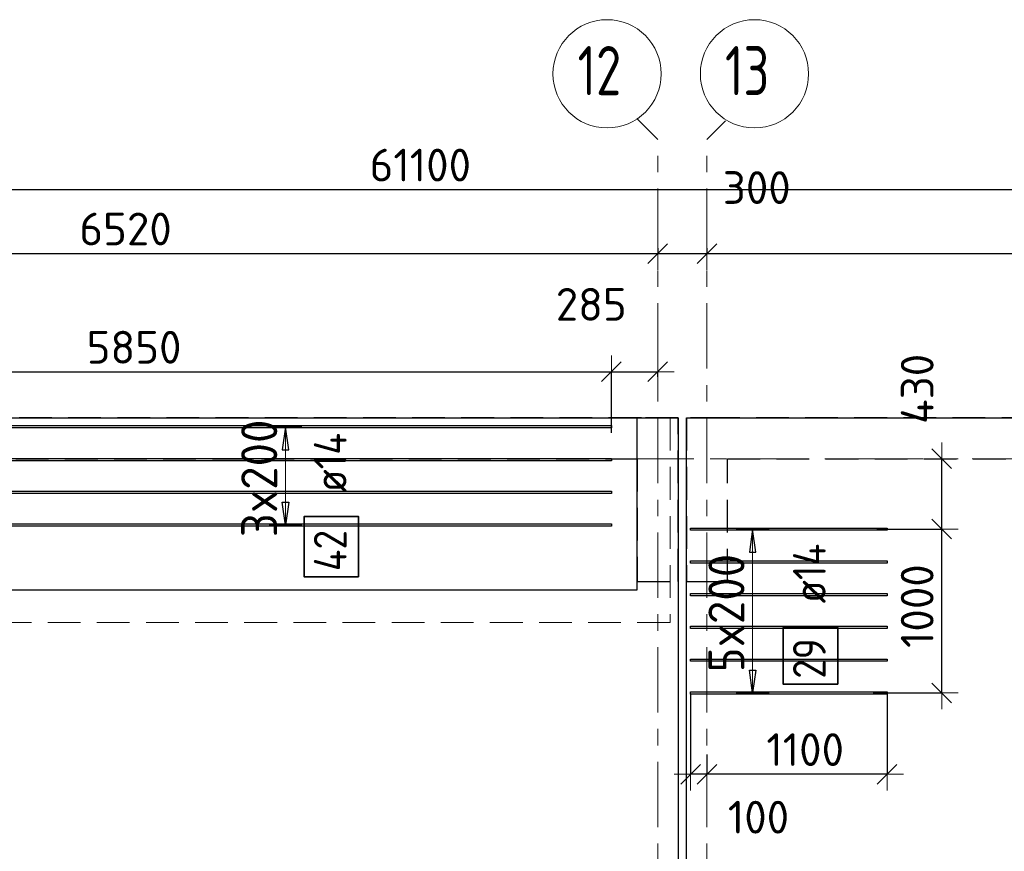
# Model space of a CAD drawing. Header units: metres. Extents: x -38 to 100, y -15 to 19.
# Tile 22 of 63: x 28.65 to 34.67, y 14 to 19.08. Entities that reach past the tile are written whole.
import ezdxf

# ---------------------------------------------------------------- set-up
doc = ezdxf.new("R2010")
doc.units = ezdxf.units.M
doc.header["$PDMODE"] = 65
for name, pattern in [('______11', [0.5, 0.4, -0.05, 0, -0.05]), ('______2', [0.27, 0.2, -0.07]), ('______5', [1.1, 0.8, -0.1, 0.1, -0.1])]:
    doc.linetypes.add(name, pattern=pattern)
for name, color, linetype, lineweight in [('XR$2$Осевая линия (1)', 7, '______5', 13), ('XR$2$Размерная линия (1)', 7, 'Continuous', 13), ('XR$3$Перекрытие (1)', 7, 'Continuous', 35), ('XR$3$Перекрытие (2)', 7, 'Continuous', 35), ('XR$3$Размерная линия (1)', 7, 'Continuous', 13), ('XR$5$Стена (1)', 7, 'Continuous', 35)]:
    doc.layers.add(name, color=color, linetype=linetype, lineweight=lineweight)
doc.layers.add('XR$3$Арм.стержн.Доп. Арм верхн.зоны Х', color=7, linetype='Continuous', lineweight=35, true_color=0x8c8cff)
doc.styles.add('ISOCPEUR', font='txt')
doc.dimstyles.new('DIMSTYLE_3', dxfattribs={"dimtxt": 0.2, "dimasz": 0.2, "dimexe": 0, "dimexo": 0, "dimgap": 0.1, "dimtad": 2, "dimdec": 0, "dimlfac": 1000, "dimrnd": 5, "dimzin": 12, "dimdsep": 46, "dimtxsty": 'ISOCPEUR', "dimblk1": 'ALL_ML_STRICH', "dimblk2": 'ALL_ML_STRICH', "dimsah": 1, "dimcen": 0, "dimclrd": 7, "dimclre": 256, "dimclrt": 7, "dimadec": 0, "dimazin": 0, "dimtfac": 1, "dimtdec": 0, "dimtix": 1, "dimtmove": 2, "dimatfit": 3, "dimfxl": 0, "dimtzin": 0, "dimlwd": 0, "dimlwe": -3, "dimarcsym": 0})
doc.dimstyles.new('DIMSTYLE_5', dxfattribs={"dimtxt": 0.2, "dimasz": 0.2, "dimexe": 0, "dimexo": 0, "dimgap": 0.1, "dimtad": 2, "dimdec": 0, "dimlfac": 1000, "dimrnd": 5, "dimzin": 12, "dimdsep": 46, "dimtxsty": 'ISOCPEUR', "dimblk1": 'ALL_ML_STRICH', "dimblk2": 'ALL_ML_STRICH', "dimsah": 1, "dimcen": 0, "dimclrd": 7, "dimclre": 256, "dimclrt": 7, "dimadec": 0, "dimazin": 0, "dimtfac": 1, "dimtdec": 0, "dimtix": 1, "dimtmove": 2, "dimatfit": 3, "dimfxl": 0, "dimtvp": 1.2, "dimtzin": 0, "dimlwd": 0, "dimlwe": -3, "dimarcsym": 0})
doc.dimstyles.new('DIMSTYLE_6', dxfattribs={"dimtxt": 0.2, "dimasz": 0.2, "dimexe": 0, "dimexo": 0, "dimgap": 0.1, "dimtad": 2, "dimdec": 0, "dimlfac": 1000, "dimrnd": 5, "dimzin": 12, "dimdsep": 46, "dimtxsty": 'ISOCPEUR', "dimblk1": 'ALL_ML_STRICH', "dimblk2": 'ALL_ML_STRICH', "dimsah": 1, "dimcen": 0, "dimclrd": 7, "dimclre": 256, "dimclrt": 7, "dimadec": 0, "dimazin": 0, "dimtfac": 1, "dimtdec": 0, "dimtix": 1, "dimtmove": 2, "dimatfit": 3, "dimfxl": 0, "dimtvp": 1.2, "dimtzin": 0, "dimlwd": 0, "dimlwe": -3, "dimarcsym": 0})

# ---------------------------------------------------------------- blocks, each defined once
blk = doc.blocks.new('ALL_ML_STRICH')
at = {"color": 0, "linetype": 'ByBlock', "lineweight": -2}
for p, q in [((0, -0.5), (0, 0.5)), ((-1, 0), (0.5, 0)), ((-0.3, -0.3), (0.3, 0.3))]:
    blk.add_line(p, q, dxfattribs=at)
blk = doc.blocks.new('*D19')
at = {"layer": 'DEFPOINTS', "color": 7, "linetype": 'Continuous', "lineweight": 13, "transparency": 33554687}
for p in [(0.5, 18.0429), (0.5, 17.9468), (61.6, 17.1197)]:
    blk.add_point(p, dxfattribs=at)
at = {"layer": 'XR$2$Размерная линия (1)', "color": 9, "linetype": 'Continuous', "lineweight": -2, "true_color": 0xc7c7c7, "transparency": 33554687}
for p, q in [((0.5, 17.9668), (0.5, 18.0429)), ((61.6, 17.1397), (61.6, 18.0429))]:
    blk.add_line(p, q, dxfattribs=at)
at = {"layer": 'XR$2$Размерная линия (1)', "color": 7, "linetype": 'Continuous', "lineweight": -2, "transparency": 33554687}
blk.add_line((0.5, 18.0429), (61.6, 18.0429), dxfattribs=at)
at = {"layer": 'XR$2$Размерная линия (1)', "color": 7, "linetype": 'Continuous', "lineweight": 13, "transparency": 33554687, "xscale": 0.2, "yscale": 0.2, "zscale": 0.2, "rotation": 180}
blk.add_blockref('ALL_ML_STRICH', (0.5, 18.0429), dxfattribs=at)
at = {"layer": 'XR$2$Размерная линия (1)', "color": 7, "linetype": 'Continuous', "lineweight": 13, "transparency": 33554687, "xscale": 0.2, "yscale": 0.2, "zscale": 0.2}
blk.add_blockref('ALL_ML_STRICH', (61.6, 18.0429), dxfattribs=at)
at = {"layer": 'XR$2$Размерная линия (1)', "color": 7, "linetype": 'Continuous', "lineweight": 13, "transparency": 33554687, "insert": (31.1, 18.1929), "char_height": 0.2, "width": 1, "attachment_point": 5, "style": 'ISOCPEUR'}
blk.add_mtext('\\A1;{61100}', dxfattribs=at)
blk = doc.blocks.new('*D26')
at = {"layer": 'DEFPOINTS', "color": 7, "linetype": 'Continuous', "lineweight": 13, "transparency": 33554687}
for p in [(26.03, 17.949), (32.55, 17.7052), (26.03, 17.6528)]:
    blk.add_point(p, dxfattribs=at)
at = {"layer": 'XR$2$Размерная линия (1)', "color": 9, "linetype": 'Continuous', "lineweight": -2, "true_color": 0xc7c7c7, "transparency": 33554687}
for p, q in [((26.03, 17.929), (26.03, 17.6528)), ((32.55, 17.6852), (32.55, 17.6528))]:
    blk.add_line(p, q, dxfattribs=at)
at = {"layer": 'XR$2$Размерная линия (1)', "color": 7, "linetype": 'Continuous', "lineweight": -2, "transparency": 33554687}
blk.add_line((26.03, 17.6528), (32.55, 17.6528), dxfattribs=at)
at = {"layer": 'XR$2$Размерная линия (1)', "color": 7, "linetype": 'Continuous', "lineweight": 13, "transparency": 33554687, "xscale": 0.2, "yscale": 0.2, "zscale": 0.2, "rotation": 180}
blk.add_blockref('ALL_ML_STRICH', (26.03, 17.6528), dxfattribs=at)
at = {"layer": 'XR$2$Размерная линия (1)', "color": 7, "linetype": 'Continuous', "lineweight": 13, "transparency": 33554687, "xscale": 0.2, "yscale": 0.2, "zscale": 0.2}
blk.add_blockref('ALL_ML_STRICH', (32.55, 17.6528), dxfattribs=at)
at = {"layer": 'XR$2$Размерная линия (1)', "color": 7, "linetype": 'Continuous', "lineweight": 13, "transparency": 33554687, "insert": (29.3, 17.8028), "char_height": 0.2, "width": 0.8, "attachment_point": 5, "style": 'ISOCPEUR'}
blk.add_mtext('\\A1;{6520}', dxfattribs=at)
blk = doc.blocks.new('*D27')
at = {"layer": 'DEFPOINTS', "color": 7, "linetype": 'Continuous', "lineweight": 13, "transparency": 33554687}
for p in [(32.55, 17.7052), (32.85, 17.7052), (32.55, 17.6528)]:
    blk.add_point(p, dxfattribs=at)
at = {"layer": 'XR$2$Размерная линия (1)', "color": 9, "linetype": 'Continuous', "lineweight": -2, "true_color": 0xc7c7c7, "transparency": 33554687}
for p, q in [((32.55, 17.6852), (32.55, 17.6528)), ((32.85, 17.6852), (32.85, 17.6528))]:
    blk.add_line(p, q, dxfattribs=at)
at = {"layer": 'XR$2$Размерная линия (1)', "color": 7, "linetype": 'Continuous', "lineweight": -2, "transparency": 33554687}
blk.add_line((32.55, 17.6528), (32.85, 17.6528), dxfattribs=at)
at = {"layer": 'XR$2$Размерная линия (1)', "color": 7, "linetype": 'Continuous', "lineweight": 13, "transparency": 33554687, "xscale": 0.2, "yscale": 0.2, "zscale": 0.2, "rotation": 180}
blk.add_blockref('ALL_ML_STRICH', (32.55, 17.6528), dxfattribs=at)
at = {"layer": 'XR$2$Размерная линия (1)', "color": 7, "linetype": 'Continuous', "lineweight": 13, "transparency": 33554687, "xscale": 0.2, "yscale": 0.2, "zscale": 0.2}
blk.add_blockref('ALL_ML_STRICH', (32.85, 17.6528), dxfattribs=at)
at = {"layer": 'XR$2$Размерная линия (1)', "color": 7, "linetype": 'Continuous', "lineweight": 13, "transparency": 33554687, "insert": (33.1543, 18.0554), "char_height": 0.2, "width": 0.6, "attachment_point": 5, "style": 'ISOCPEUR'}
blk.add_mtext('\\A1;{300}', dxfattribs=at)
blk = doc.blocks.new('*D28')
at = {"layer": 'DEFPOINTS', "color": 7, "linetype": 'Continuous', "lineweight": 13, "transparency": 33554687}
for p in [(38.7, 17.7556), (32.85, 17.7052), (32.85, 17.6528)]:
    blk.add_point(p, dxfattribs=at)
at = {"layer": 'XR$2$Размерная линия (1)', "color": 9, "linetype": 'Continuous', "lineweight": -2, "true_color": 0xc7c7c7, "transparency": 33554687}
for p, q in [((32.85, 17.6852), (32.85, 17.6528)), ((38.7, 17.7356), (38.7, 17.6528))]:
    blk.add_line(p, q, dxfattribs=at)
at = {"layer": 'XR$2$Размерная линия (1)', "color": 7, "linetype": 'Continuous', "lineweight": -2, "transparency": 33554687}
blk.add_line((32.85, 17.6528), (38.7, 17.6528), dxfattribs=at)
at = {"layer": 'XR$2$Размерная линия (1)', "color": 7, "linetype": 'Continuous', "lineweight": 13, "transparency": 33554687, "xscale": 0.2, "yscale": 0.2, "zscale": 0.2, "rotation": 180}
blk.add_blockref('ALL_ML_STRICH', (32.85, 17.6528), dxfattribs=at)
at = {"layer": 'XR$2$Размерная линия (1)', "color": 7, "linetype": 'Continuous', "lineweight": 13, "transparency": 33554687, "xscale": 0.2, "yscale": 0.2, "zscale": 0.2}
blk.add_blockref('ALL_ML_STRICH', (38.7, 17.6528), dxfattribs=at)
at = {"layer": 'XR$2$Размерная линия (1)', "color": 7, "linetype": 'Continuous', "lineweight": 13, "transparency": 33554687, "insert": (35.785, 17.8028), "char_height": 0.2, "width": 0.8, "attachment_point": 5, "style": 'ISOCPEUR'}
blk.add_mtext('\\A1;{5850}', dxfattribs=at)
blk = doc.blocks.new('*D154')
at = {"layer": 'DEFPOINTS', "color": 7, "linetype": 'Continuous', "lineweight": 13, "transparency": 33554687}
for p in [(26.4169, 16.9306), (32.2669, 16.5372), (26.4169, 16.4859)]:
    blk.add_point(p, dxfattribs=at)
at = {"layer": 'XR$3$Размерная линия (1)', "color": 9, "linetype": 'Continuous', "lineweight": -2, "true_color": 0xc7c7c7, "transparency": 33554687}
for p, q in [((26.4169, 16.5059), (26.4169, 16.9306)), ((32.2669, 16.5572), (32.2669, 16.9306))]:
    blk.add_line(p, q, dxfattribs=at)
at = {"layer": 'XR$3$Размерная линия (1)', "color": 7, "linetype": 'Continuous', "lineweight": -2, "transparency": 33554687}
blk.add_line((26.4169, 16.9306), (32.2669, 16.9306), dxfattribs=at)
at = {"layer": 'XR$3$Размерная линия (1)', "color": 7, "linetype": 'Continuous', "lineweight": 13, "transparency": 33554687, "xscale": 0.2, "yscale": 0.2, "zscale": 0.2, "rotation": 180}
blk.add_blockref('ALL_ML_STRICH', (26.4169, 16.9306), dxfattribs=at)
at = {"layer": 'XR$3$Размерная линия (1)', "color": 7, "linetype": 'Continuous', "lineweight": 13, "transparency": 33554687, "xscale": 0.2, "yscale": 0.2, "zscale": 0.2}
blk.add_blockref('ALL_ML_STRICH', (32.2669, 16.9306), dxfattribs=at)
at = {"layer": 'XR$3$Размерная линия (1)', "color": 7, "linetype": 'Continuous', "lineweight": 13, "transparency": 33554687, "insert": (29.3519, 17.0806), "char_height": 0.2, "width": 0.8, "attachment_point": 5, "style": 'ISOCPEUR'}
blk.add_mtext('\\A1;{5850}', dxfattribs=at)
blk = doc.blocks.new('*D155')
at = {"layer": 'DEFPOINTS', "color": 7, "linetype": 'Continuous', "lineweight": 13, "transparency": 33554687}
for p in [(32.2669, 16.9306), (32.55, 16.8793), (32.2669, 16.5372)]:
    blk.add_point(p, dxfattribs=at)
at = {"layer": 'XR$3$Размерная линия (1)', "color": 9, "linetype": 'Continuous', "lineweight": -2, "true_color": 0xc7c7c7, "transparency": 33554687}
for p, q in [((32.2669, 16.5572), (32.2669, 16.9306)), ((32.55, 16.8993), (32.55, 16.9306))]:
    blk.add_line(p, q, dxfattribs=at)
at = {"layer": 'XR$3$Размерная линия (1)', "color": 7, "linetype": 'Continuous', "lineweight": -2, "transparency": 33554687}
blk.add_line((32.2669, 16.9306), (32.55, 16.9306), dxfattribs=at)
at = {"layer": 'XR$3$Размерная линия (1)', "color": 7, "linetype": 'Continuous', "lineweight": 13, "transparency": 33554687, "xscale": 0.2, "yscale": 0.2, "zscale": 0.2, "rotation": 180}
blk.add_blockref('ALL_ML_STRICH', (32.2669, 16.9306), dxfattribs=at)
at = {"layer": 'XR$3$Размерная линия (1)', "color": 7, "linetype": 'Continuous', "lineweight": 13, "transparency": 33554687, "xscale": 0.2, "yscale": 0.2, "zscale": 0.2}
blk.add_blockref('ALL_ML_STRICH', (32.55, 16.9306), dxfattribs=at)
at = {"layer": 'XR$3$Размерная линия (1)', "color": 7, "linetype": 'Continuous', "lineweight": 13, "transparency": 33554687, "insert": (32.1436, 17.3425), "char_height": 0.2, "width": 0.6, "attachment_point": 5, "style": 'ISOCPEUR'}
blk.add_mtext('\\A1;{285}', dxfattribs=at)
blk = doc.blocks.new('*D170')
at = {"layer": 'DEFPOINTS', "color": 7, "linetype": 'Continuous', "lineweight": 13, "transparency": 33554687}
for p in [(33.8679, 15.97), (33.846, 14.97), (34.2838, 14.97)]:
    blk.add_point(p, dxfattribs=at)
at = {"layer": 'XR$3$Размерная линия (1)', "color": 9, "linetype": 'Continuous', "lineweight": -2, "true_color": 0xc7c7c7, "transparency": 33554687}
for p, q in [((33.8879, 15.97), (34.2838, 15.97)), ((33.866, 14.97), (34.2838, 14.97))]:
    blk.add_line(p, q, dxfattribs=at)
at = {"layer": 'XR$3$Размерная линия (1)', "color": 7, "linetype": 'Continuous', "lineweight": -2, "transparency": 33554687}
blk.add_line((34.2838, 14.97), (34.2838, 15.97), dxfattribs=at)
at = {"layer": 'XR$3$Размерная линия (1)', "color": 7, "linetype": 'Continuous', "lineweight": 13, "transparency": 33554687, "xscale": 0.2, "yscale": 0.2, "zscale": 0.2}
for p, rotation in [((34.2838, 15.97), 90), ((34.2838, 14.97), 270)]:
    blk.add_blockref('ALL_ML_STRICH', p, dxfattribs=dict(at, rotation=rotation))
at = {"layer": 'XR$3$Размерная линия (1)', "color": 7, "linetype": 'Continuous', "lineweight": 13, "transparency": 33554687, "insert": (34.1338, 15.5), "char_height": 0.2, "width": 0.8, "attachment_point": 5, "rotation": 90, "style": 'ISOCPEUR'}
blk.add_mtext('\\A1;{1000}', dxfattribs=at)
blk = doc.blocks.new('*D171')
at = {"layer": 'DEFPOINTS', "color": 7, "linetype": 'Continuous', "lineweight": 13, "transparency": 33554687}
for p in [(34.2893, 16.4), (33.8679, 15.97), (34.2838, 15.97)]:
    blk.add_point(p, dxfattribs=at)
at = {"layer": 'XR$3$Размерная линия (1)', "color": 9, "linetype": 'Continuous', "lineweight": -2, "true_color": 0xc7c7c7, "transparency": 33554687}
for p, q in [((34.2838, 16.4), (34.2838, 16.4)), ((33.8879, 15.97), (34.2838, 15.97))]:
    blk.add_line(p, q, dxfattribs=at)
at = {"layer": 'XR$3$Размерная линия (1)', "color": 7, "linetype": 'Continuous', "lineweight": -2, "transparency": 33554687}
blk.add_line((34.2838, 15.97), (34.2838, 16.4), dxfattribs=at)
at = {"layer": 'XR$3$Размерная линия (1)', "color": 7, "linetype": 'Continuous', "lineweight": 13, "transparency": 33554687, "xscale": 0.2, "yscale": 0.2, "zscale": 0.2}
for p, rotation in [((34.2838, 16.4), 90), ((34.2838, 15.97), 270)]:
    blk.add_blockref('ALL_ML_STRICH', p, dxfattribs=dict(at, rotation=rotation))
at = {"layer": 'XR$3$Размерная линия (1)', "color": 7, "linetype": 'Continuous', "lineweight": 13, "transparency": 33554687, "insert": (34.1341, 16.8265), "char_height": 0.2, "width": 0.6, "attachment_point": 5, "rotation": 90, "style": 'ISOCPEUR'}
blk.add_mtext('\\A1;{430}', dxfattribs=at)
blk = doc.blocks.new('*D244')
at = {"layer": 'DEFPOINTS', "color": 7, "linetype": 'Continuous', "lineweight": 13, "transparency": 33554687}
for p in [(33.95, 14.983), (32.85, 14.6132), (33.95, 14.474)]:
    blk.add_point(p, dxfattribs=at)
at = {"layer": 'XR$3$Размерная линия (1)', "color": 9, "linetype": 'Continuous', "lineweight": -2, "true_color": 0xc7c7c7, "transparency": 33554687}
for p, q in [((33.95, 14.963), (33.95, 14.474)), ((32.85, 14.5932), (32.85, 14.474))]:
    blk.add_line(p, q, dxfattribs=at)
at = {"layer": 'XR$3$Размерная линия (1)', "color": 7, "linetype": 'Continuous', "lineweight": -2, "transparency": 33554687}
blk.add_line((33.95, 14.474), (32.85, 14.474), dxfattribs=at)
at = {"layer": 'XR$3$Размерная линия (1)', "color": 7, "linetype": 'Continuous', "lineweight": 13, "transparency": 33554687, "xscale": 0.2, "yscale": 0.2, "zscale": 0.2}
for p, rotation in [((32.85, 14.474), 180), ((33.95, 14.474), 360)]:
    blk.add_blockref('ALL_ML_STRICH', p, dxfattribs=dict(at, rotation=rotation))
at = {"layer": 'XR$3$Размерная линия (1)', "color": 7, "linetype": 'Continuous', "lineweight": 13, "transparency": 33554687, "insert": (33.45, 14.624), "char_height": 0.2, "width": 0.8, "attachment_point": 5, "style": 'ISOCPEUR'}
blk.add_mtext('\\A1;{1100}', dxfattribs=at)
blk = doc.blocks.new('*D245')
at = {"layer": 'DEFPOINTS', "color": 7, "linetype": 'Continuous', "lineweight": 13, "transparency": 33554687}
for p in [(32.75, 14.983), (32.85, 14.6132), (32.85, 14.474)]:
    blk.add_point(p, dxfattribs=at)
at = {"layer": 'XR$3$Размерная линия (1)', "color": 9, "linetype": 'Continuous', "lineweight": -2, "true_color": 0xc7c7c7, "transparency": 33554687}
for p, q in [((32.75, 14.963), (32.75, 14.474)), ((32.85, 14.5932), (32.85, 14.474))]:
    blk.add_line(p, q, dxfattribs=at)
at = {"layer": 'XR$3$Размерная линия (1)', "color": 7, "linetype": 'Continuous', "lineweight": -2, "transparency": 33554687}
blk.add_line((32.85, 14.474), (32.75, 14.474), dxfattribs=at)
at = {"layer": 'XR$3$Размерная линия (1)', "color": 7, "linetype": 'Continuous', "lineweight": 13, "transparency": 33554687, "xscale": 0.2, "yscale": 0.2, "zscale": 0.2}
for p, rotation in [((32.85, 14.474), 360), ((32.75, 14.474), 180)]:
    blk.add_blockref('ALL_ML_STRICH', p, dxfattribs=dict(at, rotation=rotation))
at = {"layer": 'XR$3$Размерная линия (1)', "color": 7, "linetype": 'Continuous', "lineweight": 13, "transparency": 33554687, "insert": (33.1649, 14.2115), "char_height": 0.2, "width": 0.6, "attachment_point": 5, "style": 'ISOCPEUR'}
blk.add_mtext('\\A1;{100}', dxfattribs=at)

msp = doc.modelspace()

# ---------------------------------------------------------------- linework, layer by layer
at = {"layer": 'XR$2$Осевая линия (1)', "color": 253, "linetype": '______11', "lineweight": 13, "true_color": 0xa0a0a0, "transparency": 33554687}
for p, q in [((32.55, 18.35), (32.4227, 18.4773)), ((32.85, 18.35), (32.9631, 18.4631)), ((32.55, -2.65), (32.55, 18.35)), ((32.85, -2.65), (32.85, 18.35)), ((-2.63, 16.4), (62.6, 16.4))]:
    msp.add_line(p, q, dxfattribs=at)
at = {"layer": 'XR$2$Осевая линия (1)', "color": 7, "linetype": 'Continuous', "lineweight": 13, "transparency": 33554687}
for centre in [(32.2404, 18.7501), (33.1404, 18.7501)]:
    msp.add_circle(centre, 0.3304, dxfattribs=at)
at = {"layer": 'XR$3$Арм.стержн.Доп. Арм верхн.зоны Х', "color": 253, "linetype": 'Continuous', "lineweight": -3, "true_color": 0xa0a0a0, "transparency": 33554687}
for p, q in [((30.2764, 16.5949), (30.1764, 16.5949)), ((30.2764, 16.5949), (30.3764, 16.5949)), ((30.2764, 15.9949), (30.1764, 15.9949)), ((30.2764, 15.9949), (30.3764, 15.9949)), ((33.1292, 15.97), (33.0292, 15.97)), ((33.1292, 15.97), (33.2292, 15.97)), ((33.1292, 14.97), (33.0292, 14.97)), ((33.1292, 14.97), (33.2292, 14.97))]:
    msp.add_line(p, q, dxfattribs=at)
at = {"layer": 'XR$3$Арм.стержн.Доп. Арм верхн.зоны Х', "color": 7, "linetype": 'Continuous', "lineweight": 25, "transparency": 33554687}
for p, q in [((30.2764, 16.5949), (30.2564, 16.4549)), ((30.2964, 16.4549), (30.2764, 16.5949)), ((30.2564, 16.4549), (30.2964, 16.4549)), ((30.2764, 15.9949), (30.2564, 16.1349)), ((30.2564, 16.1349), (30.2964, 16.1349)), ((30.2964, 16.1349), (30.2764, 15.9949)), ((33.1292, 15.97), (33.1092, 15.83)), ((33.1492, 15.83), (33.1292, 15.97)), ((33.1092, 15.83), (33.1492, 15.83)), ((33.1292, 14.97), (33.1092, 15.11)), ((33.1092, 15.11), (33.1492, 15.11)), ((33.1492, 15.11), (33.1292, 14.97))]:
    msp.add_line(p, q, dxfattribs=at)
at = {"layer": 'XR$3$Арм.стержн.Доп. Арм верхн.зоны Х', "color": 7, "linetype": 'Continuous', "lineweight": 13, "transparency": 33554687}
for p, q in [((30.2764, 16.5949), (30.2764, 16.5949)), ((30.2764, 15.9949), (30.2764, 16.5949)), ((30.2764, 15.9949), (30.2764, 15.9949)), ((33.1292, 15.97), (33.1292, 15.97)), ((33.1292, 14.97), (33.1292, 15.97)), ((33.1292, 14.97), (33.1292, 14.97))]:
    msp.add_line(p, q, dxfattribs=at)
at = {"layer": 'XR$3$Арм.стержн.Доп. Арм верхн.зоны Х', "color": 7, "linetype": 'Continuous', "lineweight": 25, "transparency": 33554687}
for points in [[(32.2669, 16.5879), (26.4169, 16.5879), (26.4169, 16.6019), (32.2669, 16.6019), (32.2669, 16.5879)], [(32.2669, 16.3879), (26.4169, 16.3879), (26.4169, 16.4019), (32.2669, 16.4019), (32.2669, 16.3879)], [(32.2669, 16.1879), (26.4169, 16.1879), (26.4169, 16.2019), (32.2669, 16.2019), (32.2669, 16.1879)], [(32.2669, 15.9879), (26.4169, 15.9879), (26.4169, 16.0019), (32.2669, 16.0019), (32.2669, 15.9879)], [(32.75, 15.977), (33.95, 15.977), (33.95, 15.963), (32.75, 15.963), (32.75, 15.977)], [(32.75, 15.777), (33.95, 15.777), (33.95, 15.763), (32.75, 15.763), (32.75, 15.777)], [(32.75, 15.577), (33.95, 15.577), (33.95, 15.563), (32.75, 15.563), (32.75, 15.577)], [(32.75, 15.377), (33.95, 15.377), (33.95, 15.363), (32.75, 15.363), (32.75, 15.377)], [(32.75, 15.177), (33.95, 15.177), (33.95, 15.163), (32.75, 15.163), (32.75, 15.177)], [(32.75, 14.977), (33.95, 14.977), (33.95, 14.963), (32.75, 14.963), (32.75, 14.977)]]:
    msp.add_lwpolyline(points, dxfattribs=at)
at = {"layer": 'XR$3$Арм.стержн.Доп. Арм верхн.зоны Х', "color": 7, "linetype": 'Continuous', "lineweight": 35, "transparency": 33554687}
for points in [[(30.7233, 15.6798), (30.7233, 16.0464), (30.39, 16.0464), (30.39, 15.6798), (30.7233, 15.6798)], [(33.649, 15.0235), (33.649, 15.3702), (33.3156, 15.3702), (33.3156, 15.0235), (33.649, 15.0235)]]:
    msp.add_lwpolyline(points, dxfattribs=at)
at = {"layer": 'XR$3$Перекрытие (1)', "color": 7, "linetype": 'Continuous', "lineweight": 25, "transparency": 33554687}
for p, q in [((32.425, 15.6), (32.425, 16.65)), ((32.425, 16.65), (32.675, 16.65)), ((32.675, 16.65), (32.675, -0.25)), ((32.725, -0.25), (32.725, 16.65)), ((32.725, 16.65), (41.0797, 16.65)), ((26.23, 15.6), (32.425, 15.6))]:
    msp.add_line(p, q, dxfattribs=at)
at = {"layer": 'XR$3$Перекрытие (2)', "color": 7, "linetype": 'Continuous', "lineweight": 25, "transparency": 33554687}
for p, q in [((26.03, 16.65), (32.425, 16.65)), ((32.4323, 16.65), (32.625, 16.65))]:
    msp.add_line(p, q, dxfattribs=at)
at = {"layer": 'XR$3$Перекрытие (2)', "color": 7, "linetype": '______2', "lineweight": 18, "transparency": 33554687}
for p, q in [((32.625, 16.65), (32.625, 15.4)), ((32.625, 15.4), (26.03, 15.4))]:
    msp.add_line(p, q, dxfattribs=at)
at = {"layer": 'XR$5$Стена (1)', "color": 253, "linetype": '______2', "lineweight": -3, "true_color": 0xa0a0a0, "transparency": 33554687}
for p, q in [((32.45, 16.65), (19.08, 16.65)), ((32.675, 16.65), (32.45, 16.65)), ((32.675, 15.65), (32.675, 16.65)), ((32.95, 16.65), (32.725, 16.65)), ((32.725, 16.65), (32.725, 15.65)), ((45.65, 16.65), (32.95, 16.65)), ((26.23, 16.4), (32.425, 16.4)), ((32.425, 16.4), (32.425, 15.65)), ((32.975, 15.65), (32.975, 16.4)), ((32.975, 16.4), (35.83, 16.4)), ((32.425, 15.65), (32.675, 15.65)), ((32.725, 15.65), (32.975, 15.65)), ((32.895, 15.65), (32.975, 15.65))]:
    msp.add_line(p, q, dxfattribs=at)

# ---------------------------------------------------------------- texts
at = {"layer": 'XR$2$Осевая линия (1)', "color": 7, "linetype": 'Continuous', "lineweight": 13, "transparency": 33554687, "char_height": 0.3, "width": 0.472281, "attachment_point": 7, "style": 'ISOCPEUR'}
for s, insert in [('\\W0.75;12', (32.0604, 18.6196)), ('\\W0.75;13', (32.9604, 18.6196))]:
    msp.add_mtext(s, dxfattribs=dict(at, insert=insert))
at = {"layer": 'XR$3$Арм.стержн.Доп. Арм верхн.зоны Х', "color": 7, "linetype": 'Continuous', "lineweight": 13, "transparency": 33554687, "char_height": 0.22, "width": 0.873359, "attachment_point": 7, "rotation": 90, "style": 'ISOCPEUR'}
for s, insert in [('\\W0.95;3x200', (30.2264, 15.9209)), ('\\W0.95;5x200', (33.0792, 15.096))]:
    msp.add_mtext(s, dxfattribs=dict(at, insert=insert))
at = {"layer": 'XR$3$Арм.стержн.Доп. Арм верхн.зоны Х', "color": 7, "linetype": 'Continuous', "lineweight": 25, "transparency": 33554687, "char_height": 0.2, "attachment_point": 7, "rotation": 90, "style": 'ISOCPEUR'}
for s, insert, width in [('\\W0.89; ø14 ', (30.65, 16.0798), 0.769432), ('\\W0.88;42', (30.65, 15.7131), 0.387995), ('\\W0.89; ø14 ', (33.5756, 15.4035), 0.769432), ('\\W0.87;29', (33.5756, 15.0569), 0.367208)]:
    msp.add_mtext(s, dxfattribs=dict(at, insert=insert, width=width))

# ---------------------------------------------------------------- dimensions: what is measured, and where the dimension line sits
at = {"layer": 'XR$2$Размерная линия (1)', "color": 7, "linetype": 'Continuous', "lineweight": 13, "transparency": 33554687}
for base, p1, p2, dimstyle, picture, middle in [((61.6, 18.0429), (0.5, 17.9668), (61.6, 17.1397), 'DIMSTYLE_3', '*D19', (31.1, 18.1929)), ((32.85, 17.6528), (32.55, 17.6852), (32.85, 17.6852), 'DIMSTYLE_5', '*D27', (33.1543, 18.0554)), ((32.55, 17.6528), (26.03, 17.929), (32.55, 17.6852), 'DIMSTYLE_3', '*D26', (29.3, 17.8028)), ((38.7, 17.6528), (32.85, 17.6852), (38.7, 17.7356), 'DIMSTYLE_3', '*D28', (35.785, 17.8028))]:
    dim = msp.add_linear_dim(base=base, p1=p1, p2=p2, dimstyle=dimstyle, override={"dimpost": '<>', "dimclrd": 7, "dimclre": 9, "dimclrt": 7, "dimlwd": 0, "dimlwe": 65533}, dxfattribs=at)
    dim.commit()
    dim.dimension.update_dxf_attribs({"geometry": picture, "text_midpoint": middle, "dimtype": 160})
at = {"layer": 'XR$3$Размерная линия (1)', "color": 7, "linetype": 'Continuous', "lineweight": 13, "transparency": 33554687}
for base, p1, p2, dimstyle, picture, middle in [((32.55, 16.9306), (32.2669, 16.5572), (32.55, 16.8993), 'DIMSTYLE_6', '*D155', (32.1436, 17.3425)), ((32.2669, 16.9306), (26.4169, 16.5059), (32.2669, 16.5572), 'DIMSTYLE_3', '*D154', (29.3519, 17.0806))]:
    dim = msp.add_linear_dim(base=base, p1=p1, p2=p2, dimstyle=dimstyle, override={"dimpost": '<>', "dimclrd": 7, "dimclre": 9, "dimclrt": 7, "dimlwd": 0, "dimlwe": 65533}, dxfattribs=at)
    dim.commit()
    dim.dimension.update_dxf_attribs({"geometry": picture, "text_midpoint": middle, "dimtype": 160})
for base, p1, p2, angle, dimstyle, picture, middle in [((34.2838, 16.4), (33.8879, 15.97), (34.2838, 16.4), 90, 'DIMSTYLE_6', '*D171', (34.1341, 16.8265)), ((34.2838, 15.97), (33.866, 14.97), (33.8879, 15.97), 90, 'DIMSTYLE_3', '*D170', (34.1338, 15.5)), ((32.75, 14.474), (32.85, 14.5932), (32.75, 14.963), 180, 'DIMSTYLE_6', '*D245', (33.1649, 14.2115)), ((32.85, 14.474), (33.95, 14.963), (32.85, 14.5932), 180, 'DIMSTYLE_3', '*D244', (33.45, 14.624))]:
    dim = msp.add_linear_dim(base=base, p1=p1, p2=p2, angle=angle, dimstyle=dimstyle, override={"dimpost": '<>', "dimclrd": 7, "dimclre": 9, "dimclrt": 7, "dimlwd": 0, "dimlwe": 65533}, dxfattribs=at)
    dim.commit()
    dim.dimension.update_dxf_attribs({"geometry": picture, "text_midpoint": middle, "dimtype": 160})

doc.saveas('drawing.dxf')
